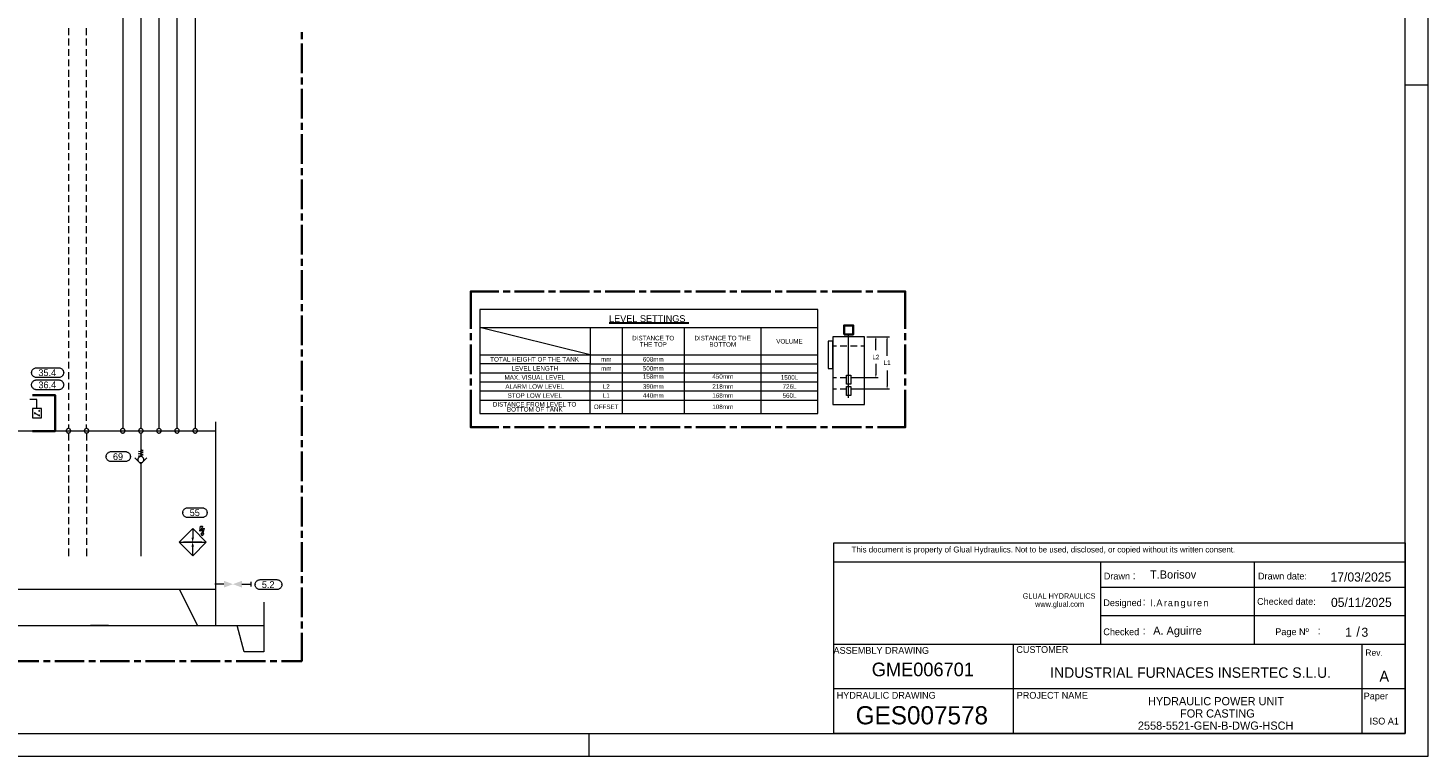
# Model space of a CAD drawing. Header units: millimetres. Extents: x 0 to 203, y 0 to 47.
# Tile 96 of 196: x 42 to 66, y 0 to 13. Entities that reach past the tile are written whole.
import ezdxf

# ---------------------------------------------------------------- set-up
doc = ezdxf.new("R2010")
doc.units = ezdxf.units.MM
for name, color, linetype in [('PDF_Geomertry', 7, 'Continuous'), ('PDF_Solid Fills', 7, 'Continuous'), ('PDF_Text', 7, 'Continuous')]:
    doc.layers.add(name, color=color, linetype=linetype)
doc.styles.add('PDF Arial', font='txt')

msp = doc.modelspace()

# ---------------------------------------------------------------- hatches: boundary and pattern name
at = {"layer": 'PDF_Solid Fills', "transparency": 33554559}
for points in [[(42.026, 5.959), (42.014, 5.959), (42.015, 5.96)], [(42.026, 5.959), (42.015, 5.957), (42.014, 5.959)], [(42.026, 5.959), (42.015, 5.963), (42.016, 5.965)], [(42.026, 5.959), (42.015, 5.962), (42.015, 5.963)], [(42.026, 5.959), (42.015, 5.96), (42.015, 5.962)], [(42.026, 5.959), (42.015, 5.955), (42.015, 5.957)], [(42.026, 5.959), (42.015, 5.954), (42.015, 5.955)], [(42.026, 5.959), (42.016, 5.953), (42.015, 5.954)], [(42.026, 5.959), (42.016, 5.965), (42.017, 5.966)], [(42.026, 5.959), (42.017, 5.951), (42.016, 5.953)], [(42.026, 5.959), (42.017, 5.967), (42.019, 5.968)], [(42.026, 5.959), (42.017, 5.966), (42.017, 5.967)], [(42.026, 5.959), (42.017, 5.951), (42.017, 5.951)], [(42.026, 5.959), (42.019, 5.949), (42.017, 5.951)], [(42.026, 5.959), (42.019, 5.968), (42.02, 5.969)], [(42.026, 5.959), (42.02, 5.948), (42.019, 5.949)], [(42.026, 5.959), (42.02, 5.969), (42.022, 5.969)], [(42.026, 5.959), (42.022, 5.948), (42.02, 5.948)], [(42.026, 5.959), (42.022, 5.969), (42.023, 5.97)], [(42.026, 5.959), (42.023, 5.947), (42.022, 5.948)], [(42.026, 5.959), (42.023, 5.97), (42.024, 5.97)], [(42.026, 5.959), (42.024, 5.947), (42.023, 5.947)], [(42.026, 5.959), (42.024, 5.97), (42.026, 5.971)], [(42.026, 5.959), (42.026, 5.947), (42.024, 5.947)], [(42.026, 5.959), (42.026, 5.971), (42.028, 5.97)], [(42.026, 5.959), (42.029, 5.97), (42.031, 5.969)], [(42.026, 5.959), (42.028, 5.97), (42.029, 5.97)], [(42.026, 5.959), (42.032, 5.969), (42.033, 5.968)], [(42.026, 5.959), (42.031, 5.969), (42.032, 5.969)], [(42.026, 5.959), (42.033, 5.968), (42.034, 5.967)], [(42.026, 5.959), (42.034, 5.967), (42.035, 5.966)], [(42.026, 5.959), (42.035, 5.966), (42.036, 5.965)], [(42.026, 5.959), (42.036, 5.965), (42.037, 5.963)], [(42.026, 5.959), (42.037, 5.963), (42.038, 5.962)], [(42.026, 5.959), (42.038, 5.962), (42.038, 5.96)], [(42.026, 5.959), (42.038, 5.96), (42.038, 5.959)], [(42.026, 5.959), (42.028, 5.947), (42.026, 5.947)], [(42.026, 5.959), (42.029, 5.947), (42.028, 5.947)], [(42.026, 5.959), (42.031, 5.948), (42.029, 5.947)], [(42.026, 5.959), (42.032, 5.948), (42.031, 5.948)], [(42.026, 5.959), (42.033, 5.949), (42.032, 5.948)], [(42.026, 5.959), (42.034, 5.951), (42.033, 5.949)], [(42.026, 5.959), (42.035, 5.951), (42.034, 5.951)], [(42.026, 5.959), (42.036, 5.953), (42.035, 5.951)], [(42.026, 5.959), (42.037, 5.954), (42.036, 5.953)], [(42.026, 5.959), (42.038, 5.955), (42.037, 5.954)], [(42.026, 5.959), (42.038, 5.957), (42.038, 5.955)], [(42.026, 5.959), (42.038, 5.959), (42.038, 5.957)], [(42.105, 5.998), (42.093, 6.001), (42.094, 6.003)], [(42.105, 5.998), (42.093, 5.999), (42.093, 6.001)], [(42.105, 5.998), (42.093, 5.998), (42.093, 5.999)], [(42.105, 5.998), (42.093, 5.997), (42.093, 5.998)], [(42.105, 5.998), (42.093, 5.995), (42.093, 5.997)], [(42.105, 5.998), (42.094, 5.994), (42.093, 5.995)], [(42.105, 5.919), (42.093, 5.922), (42.094, 5.923)], [(42.105, 5.919), (42.093, 5.921), (42.093, 5.922)], [(42.105, 5.919), (42.093, 5.919), (42.093, 5.921)], [(42.105, 5.919), (42.093, 5.918), (42.093, 5.919)], [(42.105, 5.919), (42.093, 5.917), (42.093, 5.918)], [(42.105, 5.919), (42.094, 5.915), (42.093, 5.917)], [(42.105, 5.998), (42.094, 6.003), (42.095, 6.004)], [(42.105, 5.998), (42.095, 5.992), (42.094, 5.994)], [(42.105, 5.919), (42.094, 5.923), (42.095, 5.925)], [(42.105, 5.919), (42.095, 5.913), (42.094, 5.915)], [(42.105, 5.998), (42.095, 6.005), (42.097, 6.006)], [(42.105, 5.998), (42.095, 6.004), (42.095, 6.005)], [(42.105, 5.998), (42.095, 5.991), (42.095, 5.992)], [(42.105, 5.998), (42.097, 5.99), (42.095, 5.991)], [(42.105, 5.919), (42.095, 5.926), (42.097, 5.928)], [(42.105, 5.919), (42.095, 5.925), (42.095, 5.926)], [(42.105, 5.919), (42.095, 5.912), (42.095, 5.913)], [(42.105, 5.919), (42.097, 5.911), (42.095, 5.912)], [(42.105, 5.998), (42.097, 6.008), (42.099, 6.008)], [(42.105, 5.998), (42.097, 6.006), (42.097, 6.008)], [(42.105, 5.998), (42.097, 5.989), (42.097, 5.99)], [(42.105, 5.998), (42.099, 5.987), (42.097, 5.989)], [(42.105, 5.919), (42.097, 5.928), (42.099, 5.93)], [(42.105, 5.919), (42.097, 5.928), (42.097, 5.928)], [(42.105, 5.919), (42.097, 5.91), (42.097, 5.911)], [(42.105, 5.919), (42.099, 5.909), (42.097, 5.91)], [(42.105, 5.998), (42.099, 6.008), (42.1, 6.009)], [(42.105, 5.998), (42.1, 5.987), (42.099, 5.987)], [(42.105, 5.919), (42.099, 5.93), (42.1, 5.93)], [(42.105, 5.919), (42.1, 5.908), (42.099, 5.909)], [(42.105, 5.998), (42.1, 6.009), (42.102, 6.01)], [(42.105, 5.998), (42.102, 5.987), (42.1, 5.987)], [(42.105, 5.919), (42.1, 5.93), (42.102, 5.93)], [(42.105, 5.919), (42.102, 5.908), (42.1, 5.908)], [(42.105, 5.998), (42.102, 6.01), (42.103, 6.01)], [(42.105, 5.998), (42.103, 5.986), (42.102, 5.987)], [(42.105, 5.919), (42.102, 5.93), (42.103, 5.931)], [(42.105, 5.919), (42.103, 5.908), (42.102, 5.908)], [(42.105, 5.998), (42.103, 6.01), (42.105, 6.01)], [(42.105, 5.998), (42.105, 5.986), (42.103, 5.986)], [(42.105, 5.919), (42.103, 5.931), (42.105, 5.931)], [(42.105, 5.919), (42.105, 5.908), (42.103, 5.908)], [(42.105, 5.998), (42.108, 6.01), (42.109, 6.009)], [(42.105, 5.998), (42.106, 6.01), (42.108, 6.01)], [(42.105, 5.998), (42.105, 6.01), (42.106, 6.01)], [(42.105, 5.998), (42.109, 6.009), (42.11, 6.008)], [(42.105, 5.998), (42.112, 6.008), (42.113, 6.006)], [(42.105, 5.998), (42.11, 6.008), (42.112, 6.008)], [(42.105, 5.998), (42.113, 6.006), (42.114, 6.005)], [(42.105, 5.998), (42.114, 6.005), (42.115, 6.004)], [(42.105, 5.998), (42.115, 6.004), (42.115, 6.003)], [(42.105, 5.998), (42.115, 6.003), (42.116, 6.001)], [(42.105, 5.998), (42.116, 6.001), (42.116, 5.999)], [(42.105, 5.998), (42.116, 5.999), (42.117, 5.998)], [(42.105, 5.998), (42.106, 5.986), (42.105, 5.986)], [(42.105, 5.998), (42.108, 5.987), (42.106, 5.986)], [(42.105, 5.998), (42.109, 5.987), (42.108, 5.987)], [(42.105, 5.998), (42.11, 5.987), (42.109, 5.987)], [(42.105, 5.998), (42.112, 5.989), (42.11, 5.987)], [(42.105, 5.998), (42.113, 5.99), (42.112, 5.989)], [(42.105, 5.998), (42.114, 5.991), (42.113, 5.99)], [(42.105, 5.998), (42.115, 5.992), (42.114, 5.991)], [(42.105, 5.998), (42.115, 5.994), (42.115, 5.992)], [(42.105, 5.998), (42.116, 5.995), (42.115, 5.994)], [(42.105, 5.998), (42.116, 5.997), (42.116, 5.995)], [(42.105, 5.998), (42.117, 5.998), (42.116, 5.997)], [(42.105, 5.919), (42.106, 5.931), (42.108, 5.93)], [(42.105, 5.919), (42.105, 5.931), (42.106, 5.931)], [(42.105, 5.919), (42.11, 5.93), (42.112, 5.928)], [(42.105, 5.919), (42.109, 5.93), (42.11, 5.93)], [(42.105, 5.919), (42.108, 5.93), (42.109, 5.93)], [(42.105, 5.919), (42.113, 5.928), (42.114, 5.926)], [(42.105, 5.919), (42.112, 5.928), (42.113, 5.928)], [(42.105, 5.919), (42.114, 5.926), (42.115, 5.925)], [(42.105, 5.919), (42.115, 5.925), (42.115, 5.923)], [(42.105, 5.919), (42.115, 5.923), (42.116, 5.922)], [(42.105, 5.919), (42.116, 5.922), (42.116, 5.921)], [(42.105, 5.919), (42.116, 5.921), (42.117, 5.919)], [(42.105, 5.919), (42.106, 5.908), (42.105, 5.908)], [(42.105, 5.919), (42.108, 5.908), (42.106, 5.908)], [(42.105, 5.919), (42.109, 5.908), (42.108, 5.908)], [(42.105, 5.919), (42.11, 5.909), (42.109, 5.908)], [(42.105, 5.919), (42.112, 5.91), (42.11, 5.909)], [(42.105, 5.919), (42.113, 5.911), (42.112, 5.91)], [(42.105, 5.919), (42.114, 5.912), (42.113, 5.911)], [(42.105, 5.919), (42.115, 5.913), (42.114, 5.912)], [(42.105, 5.919), (42.115, 5.915), (42.115, 5.913)], [(42.105, 5.919), (42.116, 5.917), (42.115, 5.915)], [(42.105, 5.919), (42.116, 5.918), (42.116, 5.917)], [(42.105, 5.919), (42.117, 5.919), (42.116, 5.918)]]:
    msp.add_hatch(color=256, dxfattribs=at).paths.add_polyline_path(points)

# ---------------------------------------------------------------- linework, layer by layer
at = {"layer": 'PDF_Geomertry', "lineweight": 15}
for points in [[(0.001, 0.003), (66.219, 0.003), (66.219, 46.773), (0.001, 46.773), (0.001, 0.003)], [(1.97, 0.397), (65.825, 0.397), (65.825, 46.38), (1.97, 46.38), (1.97, 0.397)], [(49.755, 5.951), (55.625, 5.951), (55.625, 7.758), (49.755, 7.758), (49.755, 5.951)], [(55.884, 7.208), (55.806, 7.208), (55.806, 6.737), (55.884, 6.737), (55.884, 7.208)], [(56.434, 7.287), (55.884, 7.287), (55.884, 6.108), (56.434, 6.108), (56.434, 7.287)], [(42.44, 6.748), (42.452, 6.748), (42.463, 6.745), (42.474, 6.742), (42.485, 6.737), (42.495, 6.73), (42.503, 6.723), (42.51, 6.714), (42.517, 6.704), (42.522, 6.694), (42.526, 6.683), (42.528, 6.672), (42.529, 6.66), (42.529, 6.664), (42.528, 6.653), (42.526, 6.641), (42.522, 6.63), (42.517, 6.62), (42.51, 6.61), (42.503, 6.601), (42.495, 6.594), (42.485, 6.587), (42.474, 6.583), (42.463, 6.578), (42.452, 6.576), (42.44, 6.576), (42.06, 6.576), (42.048, 6.576), (42.037, 6.578), (42.026, 6.583), (42.015, 6.587), (42.006, 6.594), (41.997, 6.601), (41.99, 6.61), (41.983, 6.62), (41.978, 6.63), (41.974, 6.641), (41.972, 6.653), (41.971, 6.664), (41.971, 6.66), (41.972, 6.672), (41.974, 6.683), (41.978, 6.694), (41.983, 6.704), (41.99, 6.714), (41.997, 6.723), (42.006, 6.73), (42.015, 6.737), (42.026, 6.742), (42.037, 6.745), (42.048, 6.748), (42.06, 6.748), (42.44, 6.748)], [(56.12, 6.619), (56.199, 6.619), (56.199, 6.462), (56.12, 6.462)], [(42.44, 6.536), (42.452, 6.535), (42.463, 6.533), (42.474, 6.53), (42.485, 6.524), (42.495, 6.518), (42.503, 6.51), (42.51, 6.501), (42.517, 6.492), (42.522, 6.482), (42.526, 6.471), (42.528, 6.46), (42.529, 6.448), (42.529, 6.452), (42.528, 6.44), (42.526, 6.429), (42.522, 6.418), (42.517, 6.408), (42.51, 6.398), (42.503, 6.39), (42.495, 6.382), (42.485, 6.375), (42.474, 6.37), (42.463, 6.367), (42.452, 6.364), (42.44, 6.363), (42.06, 6.363), (42.048, 6.364), (42.037, 6.367), (42.026, 6.37), (42.015, 6.375), (42.006, 6.382), (41.997, 6.39), (41.99, 6.398), (41.983, 6.408), (41.978, 6.418), (41.974, 6.429), (41.972, 6.44), (41.971, 6.452), (41.971, 6.448), (41.972, 6.46), (41.974, 6.471), (41.978, 6.482), (41.983, 6.492), (41.99, 6.501), (41.997, 6.51), (42.006, 6.518), (42.015, 6.524), (42.026, 6.53), (42.037, 6.533), (42.048, 6.535), (42.06, 6.536), (42.44, 6.536)], [(56.12, 6.422), (56.199, 6.422), (56.199, 6.265), (56.12, 6.265)], [(41.987, 5.88), (42.144, 5.88), (42.144, 6.037), (41.987, 6.037), (41.987, 5.88)], [(42.651, 5.652), (42.651, 5.658), (42.649, 5.662), (42.648, 5.667), (42.646, 5.672), (42.642, 5.676), (42.64, 5.68), (42.635, 5.683), (42.631, 5.686), (42.627, 5.688), (42.622, 5.69), (42.617, 5.691), (42.612, 5.692), (42.606, 5.691), (42.602, 5.69), (42.597, 5.688), (42.592, 5.686), (42.588, 5.683), (42.584, 5.68), (42.581, 5.676), (42.578, 5.672), (42.575, 5.667), (42.574, 5.662), (42.572, 5.658), (42.572, 5.652), (42.572, 5.647), (42.574, 5.642), (42.575, 5.637), (42.578, 5.633), (42.581, 5.628), (42.584, 5.624), (42.588, 5.621), (42.592, 5.618), (42.597, 5.616), (42.602, 5.615), (42.606, 5.613), (42.612, 5.613), (42.617, 5.613), (42.622, 5.615), (42.627, 5.616), (42.631, 5.618), (42.635, 5.621), (42.64, 5.624), (42.642, 5.628), (42.646, 5.633), (42.648, 5.637), (42.649, 5.642), (42.651, 5.647), (42.651, 5.652)], [(42.965, 5.652), (42.965, 5.658), (42.964, 5.662), (42.962, 5.667), (42.96, 5.672), (42.957, 5.676), (42.953, 5.68), (42.95, 5.683), (42.945, 5.686), (42.941, 5.688), (42.936, 5.69), (42.931, 5.691), (42.926, 5.692), (42.921, 5.691), (42.916, 5.69), (42.911, 5.688), (42.906, 5.686), (42.902, 5.683), (42.898, 5.68), (42.895, 5.676), (42.892, 5.672), (42.89, 5.667), (42.888, 5.662), (42.887, 5.658), (42.887, 5.652), (42.887, 5.647), (42.888, 5.642), (42.89, 5.637), (42.892, 5.633), (42.895, 5.628), (42.898, 5.624), (42.902, 5.621), (42.906, 5.618), (42.911, 5.616), (42.916, 5.615), (42.921, 5.613), (42.926, 5.613), (42.931, 5.613), (42.936, 5.615), (42.941, 5.616), (42.945, 5.618), (42.95, 5.621), (42.953, 5.624), (42.957, 5.628), (42.96, 5.633), (42.962, 5.637), (42.964, 5.642), (42.965, 5.647), (42.965, 5.652)], [(43.594, 5.652), (43.594, 5.658), (43.592, 5.662), (43.591, 5.667), (43.588, 5.672), (43.585, 5.676), (43.582, 5.68), (43.578, 5.683), (43.574, 5.686), (43.57, 5.688), (43.565, 5.69), (43.56, 5.691), (43.554, 5.692), (43.549, 5.691), (43.545, 5.69), (43.54, 5.688), (43.535, 5.686), (43.531, 5.683), (43.527, 5.68), (43.524, 5.676), (43.52, 5.672), (43.518, 5.667), (43.517, 5.662), (43.515, 5.658), (43.515, 5.652), (43.515, 5.647), (43.517, 5.642), (43.518, 5.637), (43.52, 5.633), (43.524, 5.628), (43.527, 5.624), (43.531, 5.621), (43.535, 5.618), (43.54, 5.616), (43.545, 5.615), (43.549, 5.613), (43.554, 5.613), (43.56, 5.613), (43.565, 5.615), (43.57, 5.616), (43.574, 5.618), (43.578, 5.621), (43.582, 5.624), (43.585, 5.628), (43.588, 5.633), (43.591, 5.637), (43.592, 5.642), (43.594, 5.647), (43.594, 5.652)], [(43.908, 5.652), (43.908, 5.658), (43.907, 5.662), (43.905, 5.667), (43.903, 5.672), (43.9, 5.676), (43.897, 5.68), (43.893, 5.683), (43.888, 5.686), (43.884, 5.688), (43.879, 5.69), (43.874, 5.691), (43.869, 5.692), (43.864, 5.691), (43.858, 5.69), (43.853, 5.688), (43.849, 5.686), (43.845, 5.683), (43.841, 5.68), (43.838, 5.676), (43.835, 5.672), (43.833, 5.667), (43.831, 5.662), (43.83, 5.658), (43.83, 5.652), (43.83, 5.647), (43.831, 5.642), (43.833, 5.637), (43.835, 5.633), (43.838, 5.628), (43.841, 5.624), (43.845, 5.621), (43.849, 5.618), (43.853, 5.616), (43.858, 5.615), (43.864, 5.613), (43.869, 5.613), (43.874, 5.613), (43.879, 5.615), (43.884, 5.616), (43.888, 5.618), (43.893, 5.621), (43.897, 5.624), (43.9, 5.628), (43.903, 5.633), (43.905, 5.637), (43.907, 5.642), (43.908, 5.647), (43.908, 5.652)], [(44.222, 5.652), (44.222, 5.658), (44.221, 5.662), (44.22, 5.667), (44.217, 5.672), (44.215, 5.676), (44.211, 5.68), (44.207, 5.683), (44.203, 5.686), (44.198, 5.688), (44.193, 5.69), (44.188, 5.691), (44.183, 5.692), (44.178, 5.691), (44.173, 5.69), (44.168, 5.688), (44.163, 5.686), (44.159, 5.683), (44.156, 5.68), (44.152, 5.676), (44.149, 5.672), (44.147, 5.667), (44.145, 5.662), (44.145, 5.658), (44.144, 5.652), (44.145, 5.647), (44.145, 5.642), (44.147, 5.637), (44.149, 5.633), (44.152, 5.628), (44.156, 5.624), (44.159, 5.621), (44.163, 5.618), (44.168, 5.616), (44.173, 5.615), (44.178, 5.613), (44.183, 5.613), (44.188, 5.613), (44.193, 5.615), (44.198, 5.616), (44.203, 5.618), (44.207, 5.621), (44.211, 5.624), (44.215, 5.628), (44.217, 5.633), (44.22, 5.637), (44.221, 5.642), (44.222, 5.647), (44.222, 5.652)], [(44.537, 5.652), (44.536, 5.658), (44.535, 5.662), (44.534, 5.667), (44.531, 5.672), (44.528, 5.676), (44.525, 5.68), (44.522, 5.683), (44.517, 5.686), (44.513, 5.688), (44.508, 5.69), (44.503, 5.691), (44.497, 5.692), (44.492, 5.691), (44.488, 5.69), (44.483, 5.688), (44.478, 5.686), (44.474, 5.683), (44.47, 5.68), (44.466, 5.676), (44.463, 5.672), (44.461, 5.667), (44.46, 5.662), (44.458, 5.658), (44.458, 5.652), (44.458, 5.647), (44.46, 5.642), (44.461, 5.637), (44.463, 5.633), (44.466, 5.628), (44.47, 5.624), (44.474, 5.621), (44.478, 5.618), (44.483, 5.616), (44.488, 5.615), (44.492, 5.613), (44.497, 5.613), (44.503, 5.613), (44.508, 5.615), (44.513, 5.616), (44.517, 5.618), (44.522, 5.621), (44.525, 5.624), (44.528, 5.628), (44.531, 5.633), (44.534, 5.637), (44.535, 5.642), (44.536, 5.647), (44.537, 5.652)], [(44.852, 5.652), (44.851, 5.658), (44.85, 5.662), (44.848, 5.667), (44.846, 5.672), (44.843, 5.676), (44.84, 5.68), (44.835, 5.683), (44.831, 5.686), (44.827, 5.688), (44.822, 5.69), (44.817, 5.691), (44.812, 5.692), (44.807, 5.691), (44.802, 5.69), (44.797, 5.688), (44.792, 5.686), (44.788, 5.683), (44.784, 5.68), (44.781, 5.676), (44.778, 5.672), (44.776, 5.667), (44.774, 5.662), (44.773, 5.658), (44.772, 5.652), (44.773, 5.647), (44.774, 5.642), (44.776, 5.637), (44.778, 5.633), (44.781, 5.628), (44.784, 5.624), (44.788, 5.621), (44.792, 5.618), (44.797, 5.616), (44.802, 5.615), (44.807, 5.613), (44.812, 5.613), (44.817, 5.613), (44.822, 5.615), (44.827, 5.616), (44.831, 5.618), (44.835, 5.621), (44.84, 5.624), (44.843, 5.628), (44.846, 5.633), (44.848, 5.637), (44.85, 5.642), (44.851, 5.647), (44.852, 5.652)], [(43.6, 5.291), (43.611, 5.29), (43.622, 5.287), (43.633, 5.284), (43.644, 5.279), (43.653, 5.272), (43.663, 5.265), (43.67, 5.256), (43.677, 5.247), (43.681, 5.236), (43.685, 5.225), (43.688, 5.214), (43.688, 5.202), (43.688, 5.206), (43.688, 5.194), (43.685, 5.183), (43.681, 5.172), (43.677, 5.162), (43.67, 5.153), (43.663, 5.144), (43.653, 5.136), (43.644, 5.13), (43.633, 5.124), (43.622, 5.121), (43.611, 5.119), (43.6, 5.118), (43.352, 5.118), (43.34, 5.119), (43.329, 5.121), (43.318, 5.124), (43.308, 5.13), (43.299, 5.136), (43.29, 5.144), (43.282, 5.153), (43.276, 5.162), (43.27, 5.172), (43.267, 5.183), (43.265, 5.194), (43.264, 5.206), (43.264, 5.202), (43.265, 5.214), (43.267, 5.225), (43.27, 5.236), (43.276, 5.247), (43.282, 5.256), (43.29, 5.265), (43.299, 5.272), (43.308, 5.279), (43.318, 5.284), (43.329, 5.287), (43.34, 5.29), (43.352, 5.291), (43.6, 5.291)], [(43.922, 5.152), (43.921, 5.159), (43.92, 5.165), (43.917, 5.172), (43.914, 5.178), (43.91, 5.184), (43.906, 5.189), (43.901, 5.194), (43.895, 5.197), (43.889, 5.2), (43.883, 5.203), (43.876, 5.204), (43.869, 5.204), (43.862, 5.204), (43.856, 5.203), (43.849, 5.2), (43.842, 5.197), (43.837, 5.194), (43.832, 5.189), (43.827, 5.184), (43.824, 5.178), (43.82, 5.172), (43.818, 5.165), (43.817, 5.159), (43.817, 5.152), (43.817, 5.145), (43.818, 5.138), (43.82, 5.132), (43.824, 5.126), (43.827, 5.12), (43.832, 5.115), (43.837, 5.11), (43.842, 5.106), (43.849, 5.103), (43.856, 5.101), (43.862, 5.1), (43.869, 5.099), (43.876, 5.1), (43.883, 5.101), (43.889, 5.103), (43.895, 5.106), (43.901, 5.11), (43.906, 5.115), (43.91, 5.12), (43.914, 5.126), (43.917, 5.132), (43.92, 5.138), (43.921, 5.145), (43.922, 5.152)], [(44.932, 4.316), (44.943, 4.315), (44.955, 4.313), (44.965, 4.31), (44.976, 4.304), (44.985, 4.298), (44.995, 4.29), (45.002, 4.282), (45.008, 4.272), (45.013, 4.262), (45.017, 4.251), (45.02, 4.24), (45.02, 4.228), (45.02, 4.232), (45.02, 4.22), (45.017, 4.209), (45.013, 4.198), (45.008, 4.187), (45.002, 4.178), (44.995, 4.169), (44.985, 4.162), (44.976, 4.155), (44.965, 4.15), (44.955, 4.147), (44.943, 4.144), (44.932, 4.144), (44.684, 4.144), (44.673, 4.144), (44.661, 4.147), (44.65, 4.15), (44.64, 4.155), (44.631, 4.162), (44.622, 4.169), (44.614, 4.178), (44.608, 4.187), (44.603, 4.198), (44.599, 4.209), (44.597, 4.22), (44.596, 4.232), (44.596, 4.228), (44.597, 4.24), (44.599, 4.251), (44.603, 4.262), (44.608, 4.272), (44.614, 4.282), (44.622, 4.29), (44.631, 4.298), (44.64, 4.304), (44.65, 4.31), (44.661, 4.313), (44.673, 4.315), (44.684, 4.316), (44.932, 4.316)], [(45.004, 3.719), (44.769, 3.955), (44.533, 3.719), (45.004, 3.719)], [(44.914, 3.868), (44.93, 3.868), (44.945, 3.931), (44.89, 3.908), (44.906, 3.994), (44.938, 3.994), (44.914, 3.931), (44.969, 3.962), (44.945, 3.868), (44.961, 3.868), (44.93, 3.829)], [(45.004, 3.719), (44.769, 3.483), (44.533, 3.719), (45.004, 3.719)], [(55.904, 3.704), (65.825, 3.704), (65.825, 1.169), (55.904, 1.169)], [(46.228, 3.067), (46.24, 3.066), (46.252, 3.064), (46.262, 3.06), (46.272, 3.055), (46.282, 3.048), (46.291, 3.041), (46.299, 3.032), (46.305, 3.023), (46.31, 3.012), (46.314, 3.001), (46.316, 2.99), (46.317, 2.978), (46.317, 2.983), (46.316, 2.971), (46.314, 2.96), (46.31, 2.948), (46.305, 2.938), (46.299, 2.928), (46.291, 2.92), (46.282, 2.912), (46.272, 2.905), (46.262, 2.901), (46.252, 2.897), (46.24, 2.894), (46.228, 2.894), (45.942, 2.894), (45.93, 2.894), (45.919, 2.897), (45.908, 2.901), (45.897, 2.905), (45.888, 2.912), (45.879, 2.92), (45.872, 2.928), (45.865, 2.938), (45.86, 2.948), (45.856, 2.96), (45.853, 2.971), (45.853, 2.983), (45.853, 2.978), (45.853, 2.99), (45.856, 3.001), (45.86, 3.012), (45.865, 3.023), (45.872, 3.032), (45.879, 3.041), (45.888, 3.048), (45.897, 3.055), (45.908, 3.06), (45.919, 3.064), (45.93, 3.066), (45.942, 3.067), (46.228, 3.067)]]:
    msp.add_lwpolyline(points, close=True, dxfattribs=at)
for points in [[(43.554, 24.913), (43.554, 5.692)], [(43.869, 24.913), (43.869, 5.692)], [(44.183, 24.913), (44.183, 5.692)], [(44.497, 5.692), (44.497, 24.913)], [(44.812, 24.913), (44.812, 5.692)], [(42.612, 12.645), (42.612, 12.527)], [(42.926, 12.527), (42.926, 12.645)], [(42.612, 12.464), (42.612, 12.346)], [(42.926, 12.346), (42.926, 12.464)], [(42.612, 12.283), (42.612, 12.165)], [(42.926, 12.165), (42.926, 12.283)], [(42.612, 12.101), (42.612, 11.983)], [(42.612, 11.921), (42.612, 11.803)], [(42.926, 11.983), (42.926, 12.101)], [(42.926, 11.803), (42.926, 11.921)], [(42.612, 11.74), (42.612, 11.622)], [(42.926, 11.622), (42.926, 11.74)], [(42.612, 11.558), (42.612, 11.44)], [(42.926, 11.44), (42.926, 11.558)], [(66.219, 11.657), (65.825, 11.657)], [(42.612, 11.377), (42.612, 11.259)], [(42.612, 11.196), (42.612, 11.078)], [(42.926, 11.259), (42.926, 11.377)], [(42.926, 11.078), (42.926, 11.196)], [(42.612, 11.015), (42.612, 10.897)], [(42.926, 10.897), (42.926, 11.015)], [(42.612, 10.834), (42.612, 10.716)], [(42.926, 10.716), (42.926, 10.834)], [(42.612, 10.653), (42.612, 10.535)], [(42.612, 10.472), (42.612, 10.353)], [(42.926, 10.535), (42.926, 10.653)], [(42.926, 10.353), (42.926, 10.472)], [(42.612, 10.291), (42.612, 10.173)], [(42.926, 10.173), (42.926, 10.291)], [(42.612, 10.11), (42.612, 9.992)], [(42.926, 9.992), (42.926, 10.11)], [(42.612, 9.928), (42.612, 9.81)], [(42.612, 9.747), (42.612, 9.629)], [(42.926, 9.81), (42.926, 9.928)], [(42.926, 9.629), (42.926, 9.747)], [(42.612, 9.566), (42.612, 9.448)], [(42.926, 9.448), (42.926, 9.566)], [(42.612, 9.385), (42.612, 9.267)], [(42.926, 9.267), (42.926, 9.385)], [(42.612, 9.204), (42.612, 9.086)], [(42.612, 9.023), (42.612, 8.905)], [(42.926, 9.086), (42.926, 9.204)], [(42.926, 8.905), (42.926, 9.023)], [(42.612, 8.842), (42.612, 8.723)], [(42.926, 8.723), (42.926, 8.842)], [(42.612, 8.661), (42.612, 8.543)], [(42.926, 8.543), (42.926, 8.661)], [(42.612, 8.48), (42.612, 8.362)], [(42.612, 8.298), (42.612, 8.18)], [(42.926, 8.362), (42.926, 8.48)], [(42.926, 8.18), (42.926, 8.298)], [(42.612, 8.117), (42.612, 7.999)], [(42.926, 7.999), (42.926, 8.117)], [(42.612, 7.936), (42.612, 7.818)], [(42.926, 7.818), (42.926, 7.936)], [(42.612, 7.755), (42.612, 7.637)], [(42.612, 7.574), (42.612, 7.456)], [(42.926, 7.637), (42.926, 7.755)], [(42.926, 7.456), (42.926, 7.574)], [(42.612, 7.393), (42.612, 7.275)], [(42.926, 7.275), (42.926, 7.393)], [(51.672, 7.444), (51.672, 6.972), (49.755, 7.444), (55.625, 7.444)], [(49.755, 6.658), (51.672, 6.658), (51.672, 6.815), (52.23, 6.815), (52.23, 6.972), (53.307, 6.972), (53.307, 7.444)], [(49.755, 6.501), (51.672, 6.501), (51.672, 6.658), (52.23, 6.658), (52.23, 6.815), (53.307, 6.815), (53.307, 6.972), (54.642, 6.972), (54.642, 7.444)], [(51.672, 6.972), (52.23, 6.972), (52.23, 7.444)], [(56.159, 6.226), (56.159, 7.326)], [(42.612, 7.212), (42.612, 7.094)], [(42.926, 7.094), (42.926, 7.212)], [(55.884, 7.13), (55.947, 7.13)], [(56.01, 7.13), (56.128, 7.13)], [(56.191, 7.13), (56.309, 7.13)], [(56.372, 7.13), (56.434, 7.13)], [(56.474, 7.287), (56.867, 7.287)], [(56.631, 7.051), (56.631, 7.24)], [(56.827, 6.953), (56.827, 7.24)], [(42.612, 7.031), (42.612, 6.913)], [(42.612, 6.85), (42.612, 6.732)], [(42.926, 6.913), (42.926, 7.031)], [(42.926, 6.732), (42.926, 6.85)], [(49.755, 6.972), (51.672, 6.972), (51.672, 6.815), (49.755, 6.815)], [(49.755, 6.344), (51.672, 6.344), (51.672, 6.501), (52.23, 6.501), (52.23, 6.658), (53.307, 6.658), (53.307, 6.815), (54.642, 6.815), (54.642, 6.972), (55.625, 6.972)], [(49.755, 6.187), (51.672, 6.187), (51.672, 6.344), (52.23, 6.344), (52.23, 6.501), (53.307, 6.501), (53.307, 6.658), (54.642, 6.658), (54.642, 6.815), (55.625, 6.815)], [(56.631, 6.815), (56.631, 6.626)], [(42.612, 6.669), (42.612, 6.551)], [(42.926, 6.551), (42.926, 6.669)], [(51.672, 5.951), (51.672, 6.187), (52.23, 6.187), (52.23, 6.344), (53.307, 6.344), (53.307, 6.501), (54.642, 6.501), (54.642, 6.658), (55.625, 6.658)], [(55.884, 6.58), (55.947, 6.58)], [(56.01, 6.58), (56.128, 6.58)], [(56.191, 6.58), (56.309, 6.58)], [(56.199, 6.58), (56.67, 6.58)], [(56.372, 6.58), (56.434, 6.58)], [(56.827, 6.697), (56.827, 6.43)], [(42.612, 6.487), (42.612, 6.369)], [(42.926, 6.369), (42.926, 6.487)], [(52.23, 5.951), (52.23, 6.187), (53.307, 6.187), (53.307, 6.344), (54.642, 6.344), (54.642, 6.501), (55.625, 6.501)], [(53.307, 5.951), (53.307, 6.187), (54.642, 6.187), (54.642, 6.344), (55.625, 6.344)], [(55.884, 6.383), (55.947, 6.383)], [(56.01, 6.383), (56.128, 6.383)], [(56.191, 6.383), (56.309, 6.383)], [(56.199, 6.383), (56.867, 6.383)], [(56.372, 6.383), (56.434, 6.383)], [(42.065, 6.037), (42.065, 6.194), (41.94, 6.194)], [(42.612, 6.306), (42.612, 6.188)], [(42.612, 6.126), (42.612, 6.008)], [(42.926, 6.188), (42.926, 6.306)], [(42.926, 6.008), (42.926, 6.126)], [(54.642, 5.951), (54.642, 6.187), (55.625, 6.187)], [(42.026, 5.959), (42.105, 5.919)], [(42.612, 5.944), (42.612, 5.826)], [(42.926, 5.826), (42.926, 5.944)], [(3.713, 5.652), (45.165, 5.652)], [(42.612, 5.763), (42.612, 5.692)], [(42.612, 5.613), (42.612, 5.481)], [(42.926, 5.692), (42.926, 5.763)], [(42.926, 5.613), (42.926, 5.481)], [(43.869, 5.613), (43.869, 5.204), (43.83, 5.214), (43.908, 5.234), (43.83, 5.253), (43.908, 5.273), (43.83, 5.293), (43.908, 5.312), (43.869, 5.322)], [(45.165, 5.81), (45.165, 2.273)], [(42.612, 5.418), (42.612, 5.3)], [(42.926, 5.418), (42.926, 5.3)], [(42.612, 5.237), (42.612, 5.119)], [(42.926, 5.237), (42.926, 5.119)], [(43.974, 5.183), (43.869, 5.078), (43.764, 5.183)], [(42.612, 5.056), (42.612, 4.938)], [(42.612, 4.875), (42.612, 4.757)], [(42.926, 5.056), (42.926, 4.938)], [(42.926, 4.875), (42.926, 4.757)], [(43.869, 5.078), (43.869, 5.047), (43.869, 3.476)], [(42.612, 4.694), (42.612, 4.576)], [(42.926, 4.694), (42.926, 4.576)], [(42.612, 4.512), (42.612, 4.394)], [(42.926, 4.512), (42.926, 4.394)], [(42.612, 4.332), (42.612, 4.213)], [(42.612, 4.151), (42.612, 4.033)], [(42.926, 4.332), (42.926, 4.213)], [(42.926, 4.151), (42.926, 4.033)], [(42.612, 3.969), (42.612, 3.851)], [(42.926, 3.969), (42.926, 3.851)], [(44.769, 3.955), (44.769, 3.798)], [(42.612, 3.788), (42.612, 3.67)], [(42.926, 3.788), (42.926, 3.67)], [(44.926, 3.719), (44.611, 3.719)], [(42.612, 3.607), (42.612, 3.476)], [(42.926, 3.607), (42.926, 3.476)], [(44.769, 3.483), (44.769, 3.64)], [(65.825, 3.373), (55.904, 3.373)], [(60.534, 3.373), (60.534, 1.94)], [(63.203, 3.373), (63.203, 1.94)], [(45.311, 2.988), (45.153, 2.988)], [(45.625, 2.988), (45.783, 2.988)], [(45.783, 2.948), (45.783, 3.028)], [(65.825, 2.933), (60.534, 2.933)], [(3.713, 2.902), (45.165, 2.902)], [(44.852, 2.273), (44.537, 2.902)], [(46.002, 2.678), (46.002, 1.813), (45.665, 1.813), (45.539, 2.273)], [(65.825, 2.437), (60.534, 2.437)], [(2.997, 2.273), (46.002, 2.273)], [(43.307, 2.273), (42.992, 2.273)], [(65.825, 1.94), (55.904, 1.94)], [(59.022, 0.397), (59.022, 1.94)], [(65.077, 1.169), (65.077, 1.94)], [(65.825, 1.169), (65.825, 0.397), (55.904, 0.397), (55.904, 1.169)], [(65.077, 0.397), (65.077, 1.192)], [(51.652, 0.003), (51.652, 0.397)]]:
    msp.add_lwpolyline(points, dxfattribs=at)
at = {"layer": 'PDF_Geomertry', "lineweight": 35}
for points in [[(46.663, 12.456), (46.663, 12.574)], [(46.663, 11.865), (46.663, 12.377)], [(46.663, 11.669), (46.663, 11.787)], [(46.663, 11.078), (46.663, 11.59)], [(46.663, 10.881), (46.663, 10.999)], [(46.663, 10.291), (46.663, 10.803)], [(46.663, 10.094), (46.663, 10.212)], [(46.663, 9.503), (46.663, 10.015)], [(46.663, 9.306), (46.663, 9.424)], [(46.663, 8.716), (46.663, 9.228)], [(46.663, 8.519), (46.663, 8.637)], [(46.663, 7.928), (46.663, 8.44)], [(50.082, 8.073), (49.597, 8.073), (49.597, 7.425)], [(50.279, 8.073), (50.161, 8.073)], [(50.87, 8.073), (50.358, 8.073)], [(51.067, 8.073), (50.949, 8.073)], [(51.657, 8.073), (51.145, 8.073)], [(51.854, 8.073), (51.736, 8.073)], [(52.445, 8.073), (51.933, 8.073)], [(52.641, 8.073), (52.523, 8.073)], [(53.232, 8.073), (52.72, 8.073)], [(53.428, 8.073), (53.31, 8.073)], [(54.02, 8.073), (53.508, 8.073)], [(54.216, 8.073), (54.098, 8.073)], [(54.806, 8.073), (54.295, 8.073)], [(55.003, 8.073), (54.885, 8.073)], [(55.594, 8.073), (55.082, 8.073)], [(55.791, 8.073), (55.673, 8.073)], [(56.381, 8.073), (55.87, 8.073)], [(56.578, 8.073), (56.46, 8.073)], [(57.142, 7.425), (57.142, 8.073), (56.657, 8.073)], [(46.663, 7.732), (46.663, 7.85)], [(46.663, 7.141), (46.663, 7.653)], [(49.597, 7.347), (49.597, 7.228)], [(57.142, 7.228), (57.142, 7.347)], [(46.663, 6.944), (46.663, 7.062)], [(49.597, 7.15), (49.597, 6.638)], [(57.142, 6.638), (57.142, 7.15)], [(46.663, 6.353), (46.663, 6.865)], [(49.597, 6.559), (49.597, 6.441)], [(49.597, 6.362), (49.597, 5.715), (50.082, 5.715)], [(56.657, 5.715), (57.142, 5.715), (57.142, 6.362)], [(57.142, 6.441), (57.142, 6.559)], [(41.987, 6.273), (42.38, 6.273), (42.38, 5.644), (41.987, 5.644)], [(46.663, 6.157), (46.663, 6.275)], [(46.663, 5.567), (46.663, 6.078)], [(50.161, 5.715), (50.279, 5.715)], [(50.358, 5.715), (50.87, 5.715)], [(50.949, 5.715), (51.067, 5.715)], [(51.145, 5.715), (51.657, 5.715)], [(51.736, 5.715), (51.854, 5.715)], [(51.933, 5.715), (52.445, 5.715)], [(52.523, 5.715), (52.641, 5.715)], [(52.72, 5.715), (53.232, 5.715)], [(53.31, 5.715), (53.428, 5.715)], [(53.508, 5.715), (54.02, 5.715)], [(54.098, 5.715), (54.216, 5.715)], [(54.295, 5.715), (54.806, 5.715)], [(54.885, 5.715), (55.003, 5.715)], [(55.082, 5.715), (55.594, 5.715)], [(55.673, 5.715), (55.791, 5.715)], [(55.87, 5.715), (56.381, 5.715)], [(56.46, 5.715), (56.578, 5.715)], [(46.663, 5.369), (46.663, 5.487)], [(46.663, 4.779), (46.663, 5.291)], [(46.663, 4.582), (46.663, 4.7)], [(46.663, 3.992), (46.663, 4.503)], [(46.663, 3.795), (46.663, 3.913)], [(46.663, 3.204), (46.663, 3.716)], [(46.663, 3.008), (46.663, 3.126)], [(46.663, 2.417), (46.663, 2.928)], [(46.663, 2.22), (46.663, 2.338)], [(46.31, 1.652), (46.663, 1.652), (46.663, 2.142)], [(41.586, 1.652), (42.098, 1.652)], [(42.177, 1.652), (42.295, 1.652)], [(42.373, 1.652), (42.885, 1.652)], [(42.964, 1.652), (43.082, 1.652)], [(43.16, 1.652), (43.672, 1.652)], [(43.752, 1.652), (43.87, 1.652)], [(43.948, 1.652), (44.46, 1.652)], [(44.538, 1.652), (44.657, 1.652)], [(44.735, 1.652), (45.247, 1.652)], [(45.326, 1.652), (45.444, 1.652)], [(45.523, 1.652), (46.035, 1.652)], [(46.113, 1.652), (46.231, 1.652)]]:
    msp.add_lwpolyline(points, dxfattribs=at)
at = {"layer": 'PDF_Geomertry', "lineweight": 30}
msp.add_lwpolyline([(51.999, 7.53), (53.381, 7.53)], dxfattribs=at)
at = {"layer": 'PDF_Geomertry', "lineweight": 35}
msp.add_lwpolyline([(56.081, 7.326), (56.238, 7.326), (56.238, 7.483), (56.081, 7.483)], close=True, dxfattribs=at)
at = {"layer": 'PDF_Geomertry', "lineweight": 0}
for points in [[(42.02, 5.959), (42.02, 5.958), (42.02, 5.957), (42.021, 5.956), (42.021, 5.955), (42.022, 5.955), (42.022, 5.954), (42.023, 5.953), (42.024, 5.953), (42.024, 5.953), (42.025, 5.953), (42.026, 5.953), (42.027, 5.953), (42.028, 5.953), (42.028, 5.953), (42.029, 5.953), (42.03, 5.954), (42.03, 5.955), (42.031, 5.955), (42.031, 5.955), (42.031, 5.956), (42.032, 5.957), (42.032, 5.958), (42.032, 5.959), (42.032, 5.96), (42.032, 5.96), (42.031, 5.961), (42.031, 5.962), (42.031, 5.962), (42.03, 5.963), (42.029, 5.964), (42.028, 5.964), (42.028, 5.965), (42.027, 5.965), (42.026, 5.965), (42.025, 5.965), (42.024, 5.965), (42.024, 5.964), (42.023, 5.964), (42.022, 5.963), (42.022, 5.963), (42.022, 5.962), (42.021, 5.962), (42.021, 5.961), (42.02, 5.96), (42.02, 5.96), (42.02, 5.959)], [(42.099, 5.998), (42.099, 5.997), (42.099, 5.997), (42.099, 5.996), (42.099, 5.995), (42.1, 5.994), (42.101, 5.994), (42.101, 5.993), (42.102, 5.993), (42.102, 5.992), (42.103, 5.992), (42.104, 5.992), (42.105, 5.992), (42.106, 5.992), (42.106, 5.992), (42.107, 5.992), (42.108, 5.993), (42.108, 5.993), (42.109, 5.994), (42.109, 5.994), (42.11, 5.995), (42.11, 5.996), (42.11, 5.997), (42.11, 5.997), (42.11, 5.998), (42.11, 5.998), (42.11, 5.999), (42.11, 6), (42.11, 6.001), (42.109, 6.001), (42.109, 6.002), (42.108, 6.003), (42.108, 6.003), (42.107, 6.003), (42.106, 6.003), (42.106, 6.004), (42.105, 6.004), (42.104, 6.004), (42.103, 6.003), (42.102, 6.003), (42.102, 6.003), (42.101, 6.003), (42.101, 6.002), (42.1, 6.001), (42.099, 6.001), (42.099, 6), (42.099, 5.999), (42.099, 5.998), (42.099, 5.998)], [(42.099, 5.919), (42.099, 5.919), (42.099, 5.918), (42.099, 5.917), (42.099, 5.917), (42.1, 5.916), (42.101, 5.915), (42.101, 5.915), (42.102, 5.915), (42.102, 5.914), (42.103, 5.914), (42.104, 5.914), (42.105, 5.913), (42.106, 5.914), (42.106, 5.914), (42.107, 5.914), (42.108, 5.915), (42.108, 5.915), (42.109, 5.915), (42.109, 5.916), (42.11, 5.917), (42.11, 5.917), (42.11, 5.918), (42.11, 5.919), (42.11, 5.919), (42.11, 5.92), (42.11, 5.921), (42.11, 5.922), (42.11, 5.922), (42.109, 5.923), (42.109, 5.923), (42.108, 5.924), (42.108, 5.924), (42.107, 5.925), (42.106, 5.925), (42.106, 5.925), (42.105, 5.925), (42.104, 5.925), (42.103, 5.925), (42.102, 5.925), (42.102, 5.924), (42.101, 5.924), (42.101, 5.923), (42.1, 5.923), (42.099, 5.922), (42.099, 5.922), (42.099, 5.921), (42.099, 5.92), (42.099, 5.919)]]:
    msp.add_lwpolyline(points, close=True, dxfattribs=at)
at = {"layer": 'PDF_Solid Fills', "transparency": 33554559}
for points in [[(56.618, 7.24), (56.644, 7.24), (56.618, 7.24), (56.631, 7.287)], [(56.815, 7.24), (56.84, 7.24), (56.815, 7.24), (56.827, 7.287)], [(56.644, 6.626), (56.618, 6.626), (56.644, 6.626), (56.631, 6.58)], [(56.84, 6.43), (56.815, 6.43), (56.84, 6.43), (56.827, 6.383)], [(44.79, 3.798), (44.747, 3.798), (44.79, 3.798), (44.769, 3.719)], [(44.747, 3.64), (44.79, 3.64), (44.747, 3.64), (44.769, 3.719)], [(45.311, 3.047), (45.625, 2.929), (45.311, 2.929), (45.625, 3.047)]]:
    msp.add_solid(points, dxfattribs=at)

# ---------------------------------------------------------------- texts
at = {"layer": 'PDF_Text', "attachment_point": 7, "style": 'PDF Arial'}
for s, insert, char_height in [('LEVEL SETTINGS', (51.999, 7.54), 0.11811), ('DISTANCE TO', (52.399, 7.222), 0.07874), ('DISTANCE TO THE', (53.481, 7.222), 0.07874), ('THE TOP', (52.531, 7.112), 0.0787), ('BOTTOM', (53.74, 7.112), 0.0787), ('VOLUME', (54.902, 7.167), 0.0787), ('TOTAL HEIGHT OF THE TANK', (49.935, 6.854), 0.07874), ('mm', (51.86, 6.855), 0.0787), ('608mm', (52.585, 6.854), 0.0787), ('L2', (56.57, 6.894), 0.0787), ('L1', (56.766, 6.796), 0.0787), ('35.4', (42.09, 6.601), 0.1181), ('MAX. VISUAL LEVEL', (50.183, 6.539), 0.07874), ('LEVEL LENGTH', (50.305, 6.696), 0.07874), ('mm', (51.86, 6.697), 0.0787), ('500mm', (52.585, 6.696), 0.0787), ('158mm', (52.585, 6.555), 0.0787), ('450mm', (53.792, 6.555), 0.0787), ('1500L', (54.981, 6.539), 0.0787), ('36.4', (42.09, 6.389), 0.1181), ('ALARM LOW LEVEL', (50.198, 6.382), 0.07874), ('STOP LOW LEVEL', (50.238, 6.224), 0.07874), ('L2', (51.89, 6.383), 0.0787), ('L1', (51.89, 6.226), 0.0787), ('440mm', (52.585, 6.224), 0.0787), ('390mm', (52.585, 6.382), 0.0787), ('218mm', (53.792, 6.382), 0.0787), ('168mm', (53.792, 6.224), 0.0787), ('560L', (55.012, 6.224), 0.0787), ('726L', (55.012, 6.382), 0.0787), ('DISTANCE FROM LEVEL TO', (49.981, 6.072), 0.07874), ('BOTTOM OF TANK', (50.226, 5.985), 0.07874), ('OFFSET', (51.735, 6.028), 0.0787), ('108mm', (53.792, 6.028), 0.0787), ('69', (43.384, 5.143), 0.1181), ('55', (44.717, 4.169), 0.1181), ('This document is property of Glual Hydraulics. Not to be used, disclosed, or copied without its written consent.', (56.211, 3.508), 0.102402), ('Drawn', (60.589, 3.068), 0.1181), (':', (61.093, 3.075), 0.134), ('T.Borisov', (61.392, 3.083), 0.142), ('Drawn date:', (63.266, 3.068), 0.11811), ('17/03/2025', (64.526, 3.032), 0.1577), ('5.2', (45.97, 2.92), 0.1181), ('GLUAL HYDRAULICS', (59.181, 2.734), 0.09445), ('www.glual.com', (59.397, 2.566), 0.09445), ('Designed', (60.581, 2.571), 0.1181), (':', (61.266, 2.618), 0.134), ('I', (61.392, 2.605), 0.118), ('A', (61.503, 2.605), 0.118), ('r', (61.635, 2.605), 0.118), ('a', (61.701, 2.603), 0.118), ('n', (61.811, 2.605), 0.118), ('g', (61.922, 2.571), 0.118), ('u', (62.032, 2.603), 0.118), ('r', (62.142, 2.605), 0.118), ('e', (62.208, 2.603), 0.118), ('n', (62.318, 2.605), 0.118), ('Checked date:', (63.251, 2.627), 0.11811), ('05/11/2025', (64.534, 2.591), 0.1577), ('.', (61.448, 2.605), 0.118), ('Checked', (60.581, 2.1), 0.1181), (':', (61.266, 2.115), 0.134), ('A. Aguirre', (61.447, 2.067), 0.142), ('Page Nº', (63.567, 2.067), 0.1181), (':', (64.306, 2.115), 0.134), ('1', (64.78, 2.074), 0.158), ('/', (64.974, 2.076), 0.166), ('3', (65.063, 2.072), 0.158), ('CUSTOMER', (59.07, 1.792), 0.1181), ('ASSEMBLY DRAWING', (55.896, 1.777), 0.11811), ('Rev.', (65.131, 1.742), 0.1104), ('GME006701', (56.56, 1.386), 0.2364), ('INDUSTRIAL FURNACES INSERTEC S.L.U.', (59.658, 1.359), 0.18134), ('A', (65.375, 1.294), 0.189), ('HYDRAULIC DRAWING', (55.951, 0.997), 0.11811), ('PROJECT NAME', (59.077, 0.997), 0.11811), ('HYDRAULIC POWER UNIT', (61.357, 0.883), 0.14197), ('Paper', (65.102, 0.951), 0.1181), ('GES007578', (56.281, 0.549), 0.3154), ('FOR CASTING', (61.913, 0.67), 0.14197), ('2558-5521-GEN-B-DWG-HSCH', (61.181, 0.458), 0.14197), ('ISO A1', (65.205, 0.549), 0.1181)]:
    msp.add_mtext(s, dxfattribs=dict(at, insert=insert, char_height=char_height))

doc.saveas('drawing.dxf')
